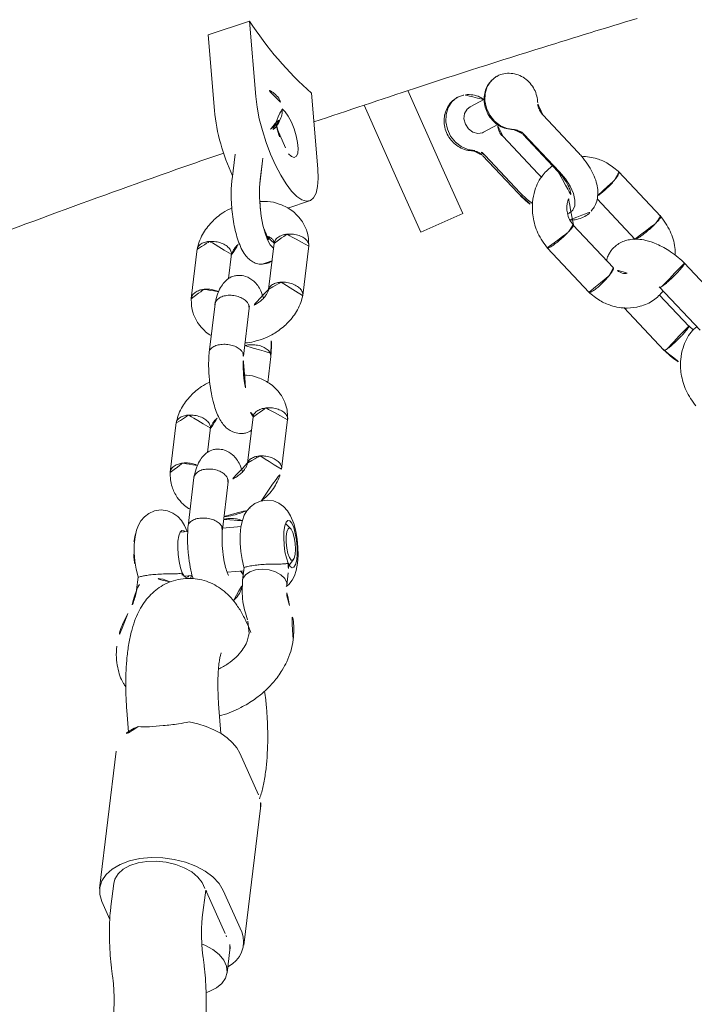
# Model space of a CAD drawing. Extents: x 5459245 to 5462690, y 5971016 to 5972523.
# Tile 152 of 198: x 5462452.616 to 5462452.734, y 5972214.107 to 5972214.278. Entities that reach past the tile are written whole.
import ezdxf

# ---------------------------------------------------------------- set-up
doc = ezdxf.new("R2010")
doc.units = 0
doc.layers.add('A_MAŁA ARCHITEKTURA', color=195, linetype='CONTINUOUS', lineweight=9)
doc.layers.add('ADT CCTV', color=102, linetype='CONTINUOUS')

# ---------------------------------------------------------------- blocks, each defined once
blk = doc.blocks.new('A$C43995eb0')
at = {"layer": 'A_MAŁA ARCHITEKTURA', "linetype": 'Continuous'}
for p, q in [((902.12, -467.33), (898.57, -477.26)), ((904.25, -479.2), (907.73, -469.44)), ((908.03, -471.45), (905.49, -478.57)), ((908.24, -470.5), (907.98, -471.52)), ((910.26, -483.03), (913.71, -473.38)), ((893.24, -484.49), (889.63, -494.59)), ((895.58, -495.76), (898.83, -486.66)), ((904.94, -487.8), (901.49, -497.48)), ((907.08, -499.65), (910.69, -489.55)), ((1038.94, -491.39), (1016.41, -499.65)), ((1044.55, -491.8), (1040.8, -493.18)), ((1037.06, -492.77), (1032.11, -498.92)), ((1033.65, -501.36), (1038.61, -495.21)), ((1045.19, -495.98), (1044.06, -496.74)), ((1014.53, -501.04), (1009.57, -507.19)), ((1037.97, -500), (1033.44, -501.66)), ((889.89, -502.33), (886.86, -510.81)), ((894.35, -503.72), (891.32, -512.2)), ((891.43, -512.38), (894.45, -503.9)), ((896.62, -506.03), (896.37, -506.85)), ((896.37, -506.85), (893.34, -515.32)), ((897.67, -516.6), (900.69, -508.13)), ((897.91, -516.89), (900.94, -508.42)), ((1053.04, -509.99), (1054.17, -509.22)), ((979.89, -513.2), (977.84, -513.96)), ((1008.02, -511.69), (1003.6, -514.39)), ((976.58, -514.41), (975.38, -514.19)), ((1043.44, -516.81), (1045.59, -514.14)), ((902.79, -522.4), (908.43, -515.4)), ((914.66, -520.42), (908.43, -515.4)), ((988.49, -516.42), (990.29, -515.22)), ((989.29, -515.9), (988.63, -516.73)), ((990.03, -515.05), (989.29, -515.9)), ((1039.71, -516.4), (1043.48, -515.02)), ((894.24, -518.58), (891.92, -516.97)), ((970.77, -517.11), (970.45, -518.29)), ((1019.03, -526.46), (1041.56, -518.19)), ((889.06, -521.08), (891.39, -522.69)), ((909.01, -527.42), (914.66, -520.42)), ((980.5, -521.22), (982.56, -520.46)), ((982.58, -523.47), (981.03, -521.02)), ((893.77, -533.58), (902.79, -522.4)), ((962.32, -523.19), (954.17, -526.18)), ((970.94, -524.98), (970.78, -525.08)), ((974.4, -524.93), (976.12, -527.65)), ((1011.93, -528.05), (1015.15, -526.09)), ((899.51, -539.21), (909.01, -527.42)), ((976.4, -527.55), (968.5, -530.45)), ((986.59, -529.79), (985.84, -528.61)), ((986.41, -528.62), (985.93, -528.76)), ((956.46, -531.73), (964.11, -528.92)), ((933.78, -533.66), (925.63, -536.65)), ((950.01, -532.18), (945.74, -533.75)), ((970.53, -536.1), (978.53, -533.16)), ((979.37, -532.77), (980.09, -533.91)), ((965.59, -536), (961.51, -537.5)), ((990.39, -536.82), (992.45, -536.07)), ((947.86, -538.03), (939.96, -540.93)), ((921.47, -542.88), (918.61, -540.07)), ((927.91, -542.2), (935.57, -539.39)), ((963.45, -543.17), (971.6, -540.18)), ((901.79, -548.28), (912.99, -541.34)), ((941.98, -546.57), (949.98, -543.64)), ((937.04, -546.48), (932.97, -547.97)), ((912.3, -547.99), (910.12, -550.69)), ((919.89, -549.11), (919.46, -549.28)), ((915.67, -550.71), (919.22, -549.41)), ((919.46, -549.28), (916.14, -550.5)), ((934.91, -553.65), (943.06, -550.66)), ((910.55, -551.76), (910.62, -551.79)), ((917.26, -555.3), (921.37, -553.79)), ((906.71, -556.64), (895.52, -563.58)), ((912.13, -561.96), (900.94, -568.9)), ((900.94, -568.9), (895.52, -563.58))]:
    blk.add_line(p, q, dxfattribs=at)
at = {"layer": 'A_MAŁA ARCHITEKTURA', "linetype": 'Continuous', "flags": 128}
for points in [[(1049.22, -493.44), (1048.85, -493.09), (1047.73, -492.26), (1046.59, -491.76), (1045.48, -491.62), (1044.46, -491.83), (1043.57, -492.4), (1042.86, -493.29), (1042.35, -494.45), (1042.08, -495.85), (1042.05, -497.41), (1042.09, -497.95)], [(900.2, -499.09), (900.01, -498.95), (899.24, -498.63), (898.39, -498.68), (897.49, -499.09), (896.59, -499.85), (895.74, -500.91), (894.98, -502.22), (894.35, -503.72)], [(1032.11, -498.92), (1031.37, -500.11), (1030.85, -501.57), (1030.57, -503.23), (1030.53, -505.06), (1030.74, -506.98), (1031.18, -508.93), (1031.86, -510.85), (1032.73, -512.66), (1033.78, -514.31), (1034.96, -515.74), (1036.24, -516.9), (1037.57, -517.76), (1038.9, -518.28), (1040.2, -518.44), (1041.42, -518.24), (1042.51, -517.69), (1043.44, -516.81)], [(1039.71, -516.4), (1038.93, -516.57), (1037.86, -516.48), (1036.74, -516.06), (1035.63, -515.31), (1034.59, -514.27), (1033.65, -513), (1032.85, -511.54), (1032.24, -509.96), (1031.84, -508.33), (1031.67, -506.73), (1031.74, -505.22), (1032.04, -503.88), (1032.56, -502.77), (1033.27, -501.93)], [(900.69, -508.13), (901.17, -506.52), (901.39, -505.37)], [(1009.57, -507.19), (1008.99, -508.08), (1008.53, -509.14), (1008.2, -510.34), (1008.02, -511.65), (1007.98, -513.06), (1008.1, -514.52), (1008.35, -516.02), (1008.75, -517.53)], [(980.12, -513.19), (979.58, -512.96), (978.69, -512.79), (977.79, -512.78), (976.82, -512.92), (975.62, -513.28), (974.39, -513.8), (973.1, -514.49), (971.9, -515.25), (970.78, -516.1), (969.76, -517.02), (968.82, -518.13), (968.3, -519), (967.96, -519.91), (967.81, -520.91), (967.9, -521.95), (968.26, -522.97), (968.95, -523.95), (969.77, -524.62), (970.63, -525.04), (971.52, -525.26), (972.41, -525.31), (973.35, -525.2), (974.48, -524.91), (975.74, -524.42), (977.05, -523.75), (978.27, -523), (979.41, -522.17), (980.45, -521.27), (980.51, -521.21), (980.51, -521.21)], [(982.58, -520.45), (982.28, -520.53), (981.51, -520.45), (980.71, -520.02), (979.96, -519.28), (979.34, -518.3), (978.9, -517.17), (978.69, -516.01), (978.73, -514.93), (979.01, -514.04), (979.51, -513.42), (979.89, -513.2)], [(891.41, -514.11), (891.8, -515.25), (891.88, -516.5), (891.63, -517.77), (891.08, -518.98), (890.27, -520.04), (889.24, -520.87), (888.08, -521.41), (886.87, -521.63), (885.7, -521.5), (884.64, -521.05), (884.49, -520.95)], [(976.33, -514.75), (976.7, -514.18), (976.75, -513.76), (976.5, -513.53), (975.95, -513.5), (975.16, -513.69), (974.2, -514.08), (973.15, -514.63), (972.11, -515.29), (971.17, -516), (970.41, -516.7), (969.9, -517.34), (969.69, -517.84), (969.79, -518.17), (970.19, -518.3), (970.87, -518.22), (971.76, -517.92), (972.77, -517.45), (973.83, -516.84), (974.83, -516.15), (975.69, -515.43), (976.33, -514.75)], [(973.24, -516.71), (972.35, -517.16), (971.58, -517.43), (971.03, -517.49), (970.77, -517.32), (970.83, -516.95), (971.22, -516.43), (971.87, -515.83), (972.7, -515.24), (973.59, -514.72), (974.43, -514.35), (975.11, -514.19), (975.52, -514.24), (975.62, -514.52), (975.39, -514.97), (974.87, -515.54), (974.11, -516.14), (973.24, -516.71)], [(890.03, -524.58), (890.12, -524.69), (890.98, -525.45), (892.04, -525.91), (893.22, -526.03), (894.43, -525.81), (895.58, -525.27), (896.61, -524.44), (897.42, -523.39), (897.98, -522.18), (898.22, -520.9), (898.14, -519.65), (897.75, -518.52)], [(891.39, -522.69), (891.98, -522.96), (892.85, -523), (893.72, -522.67), (894.44, -522.03), (894.92, -521.19), (895.08, -520.25), (894.89, -519.38), (894.39, -518.7), (894.24, -518.58)], [(986.22, -530.36), (986.59, -529.79), (986.64, -529.37), (986.39, -529.13), (986.14, -529.1)], [(979.65, -533.21), (979.58, -533.45), (979.68, -533.78), (980.08, -533.91), (980.76, -533.82), (981.65, -533.53), (982.66, -533.06), (983.72, -532.45), (984.72, -531.76), (985.58, -531.04), (986.22, -530.36)], [(979.44, -532.88), (978.71, -533.74), (978.19, -534.6), (977.85, -535.52), (977.7, -536.52), (977.79, -537.56), (978.15, -538.58), (978.84, -539.56), (979.66, -540.23), (980.52, -540.65), (981.41, -540.87), (982.3, -540.92), (983.24, -540.81), (984.37, -540.52), (985.63, -540.03), (986.94, -539.36), (988.16, -538.61), (989.3, -537.78), (990.34, -536.88), (990.4, -536.82), (990.4, -536.82)], [(992.45, -536.07), (992.17, -536.14), (991.4, -536.06)], [(912.99, -541.34), (914.44, -540.53), (915.76, -539.97), (916.89, -539.69), (917.81, -539.69), (918.49, -539.97), (918.91, -540.53), (919.05, -541.34), (918.91, -542.39), (918.5, -543.63), (917.82, -545.04), (916.9, -546.57), (915.77, -548.18), (914.46, -549.81), (913.01, -551.41), (911.46, -552.94), (909.86, -554.35), (908.26, -555.6), (906.71, -556.64)], [(919.22, -549.41), (920.55, -548.85), (921.97, -548.13), (923.41, -547.28), (924.79, -546.35), (926.05, -545.37), (927.12, -544.41), (927.95, -543.5), (928.5, -542.69), (928.73, -542.03), (928.74, -541.88)], [(906.55, -551.59), (906.74, -550.92), (907.18, -550.07), (907.84, -549.12), (908.67, -548.17), (909.59, -547.29), (910.53, -546.54), (911.41, -545.99), (912.17, -545.68), (912.74, -545.65), (913.08, -545.88), (913.16, -546.36), (912.96, -547.06)]]:
    blk.add_lwpolyline(points, dxfattribs=at)
at = {"layer": 'A_MAŁA ARCHITEKTURA', "linetype": 'Continuous'}
for centre, radius, start, end in [((1040.63, -495.94), 4.77, 52.2392, 138.3547), ((1041.98, -496.24), 3.29, 111.0605, 152.8875), ((1041.34, -497.4), 3.5, 130.8026, 141.3066), ((1017.91, -503.66), 4.28, 110.6084, 142.1902), ((1036.91, -503.97), 4.18, 141.3161, 150.6589), ((893.58, -513.06), 2.41, 159.0648, 205.9398), ((899.92, -517.46), 2.41, 159.0648, 205.9398), ((1017.53, -520.92), 5.74, 225.2378, 285.1885), ((993.77, -531.44), 5.2, 180.6476, 242.8232), ((980.03, -526.44), 14.74, 299.0136, 315.489), ((981.9, -531.09), 9.78, 281.7275, 302.6518), ((902.49, -541.82), 11.71, 306.9213, 333.4114), ((843.46, -533.3), 60.22, 329.815, 345.6004), ((908.44, -555.26), 4.08, 58.9985, 134.8187), ((892.75, -532.16), 35.55, 303.0438, 322.0947)]:
    blk.add_arc(centre, radius, start, end, dxfattribs=at)
for points, knots in [([(907.46, -470.22), (907.87, -470.39), (909.23, -470.95), (911.48, -470.84), (913.95, -470.16), (916.17, -468.92), (918.36, -466.89), (919.3, -465.06), (919.78, -464.1)], [0, 0, 0, 0, 0.09257, 0.301105, 0.440236, 0.604638, 0.793875, 1, 1, 1, 1]), ([(913.62, -473.66), (913.77, -473.12), (914.08, -472.07), (914.35, -470.74), (914.36, -470.01), (914.37, -469.81)], [0, 0, 0, 0, 0.427287, 0.838774, 1, 1, 1, 1]), ([(913.37, -473.15), (913.36, -473.15), (913.21, -473.05), (912.8, -472.85), (911.99, -472.51), (911.04, -472.16), (910.23, -471.91), (909.63, -471.74), (909.22, -471.64), (908.73, -471.53), (908.27, -471.47), (908, -471.47), (908.02, -471.52), (908.02, -471.53)], [0, 0, 0, 0, 0.0051977, 0.1353529, 0.2655083, 0.3956558, 0.5257745, 0.5901138, 0.6544424, 0.718771, 0.848829, 0.9789169, 1, 1, 1, 1]), ([(913.37, -473.15), (913.38, -473.15), (913.53, -473.24), (913.7, -473.37), (913.66, -473.42), (913.64, -473.43)], [0, 0, 0, 0, 0.026052, 0.678395, 1, 1, 1, 1]), ([(898.66, -476.99), (898.5, -477.52), (898.19, -478.58), (897.84, -480.62), (897.76, -482.83), (898.06, -484.84), (898.5, -486.16), (899.01, -487.12), (899.8, -488.19), (900.97, -489.09), (902.24, -489.5), (903.16, -489.58), (903.84, -489.56), (904.23, -489.44), (904.38, -489.39)], [0, 0, 0, 0, 0.089323, 0.175342, 0.325353, 0.445387, 0.533748, 0.594909, 0.657127, 0.783615, 0.870849, 0.915572, 0.966857, 1, 1, 1, 1]), ([(903.97, -478.81), (903.96, -478.81), (903.81, -478.72), (903.4, -478.51), (902.59, -478.17), (901.64, -477.82), (900.83, -477.57), (900.24, -477.4), (899.82, -477.3), (899.33, -477.19), (898.86, -477.12), (898.59, -477.13), (898.62, -477.19), (898.63, -477.21)], [0, 0, 0, 0, 0.005132, 0.133635, 0.262137, 0.390624, 0.519086, 0.582614, 0.646136, 0.709659, 0.838087, 0.96653, 1, 1, 1, 1]), ([(903.97, -478.81), (903.97, -478.81), (904.13, -478.9), (904.31, -479.03), (904.26, -479.09), (904.24, -479.11)], [0, 0, 0, 0, 0.024521, 0.638557, 1, 1, 1, 1]), ([(910.63, -489.75), (910.82, -488.93), (911.17, -487.41), (911.02, -484.9), (910.28, -482.57), (908.79, -480.46), (906.93, -478.92), (905.34, -478.46), (904.59, -478.24)], [0, 0, 0, 0, 0.163994, 0.304718, 0.502116, 0.657398, 0.837471, 1, 1, 1, 1]), ([(898.1, -479.24), (897.71, -479.44), (896.45, -480.08), (894.59, -481.91), (893.65, -483.74), (893.16, -484.69)], [0, 0, 0, 0, 0.181318, 0.573175, 1, 1, 1, 1]), ([(893.25, -484.57), (893.25, -484.55), (893.23, -484.48), (893.52, -484.48), (894.04, -484.57), (894.51, -484.7), (894.73, -484.77), (894.74, -484.77)], [0, 0, 0, 0, 0.0979154, 0.4205459, 0.743296, 0.9871095, 1, 1, 1, 1]), ([(898.79, -486.74), (898.78, -486.7), (898.77, -486.62), (898.56, -486.46), (898.33, -486.3), (897.94, -486.08), (897.3, -485.75), (896.39, -485.36), (895.51, -485.02), (894.97, -484.84), (894.75, -484.77), (894.74, -484.77)], [0, 0, 0, 0, 0.144591, 0.224723, 0.304842, 0.384961, 0.546943, 0.708962, 0.87106, 0.993527, 1, 1, 1, 1]), ([(904.71, -485.25), (904.78, -485.34), (905.03, -485.68), (905.16, -486.63), (904.99, -487.48), (904.9, -487.96)], [0, 0, 0, 0, 0.147461, 0.519411, 1, 1, 1, 1]), ([(904.98, -487.82), (904.98, -487.8), (904.96, -487.71), (905.26, -487.66), (905.81, -487.7), (906.29, -487.79), (906.52, -487.84), (906.53, -487.84)], [0, 0, 0, 0, 0.106956, 0.42632, 0.745839, 0.98724, 1, 1, 1, 1]), ([(910.65, -489.63), (910.64, -489.57), (910.64, -489.49), (910.43, -489.31), (910.2, -489.16), (909.8, -488.94), (909.16, -488.65), (908.23, -488.3), (907.33, -488.03), (906.77, -487.89), (906.54, -487.84), (906.53, -487.84)], [0, 0, 0, 0, 0.1472635, 0.2271481, 0.3070261, 0.3869041, 0.5484001, 0.7099148, 0.8714893, 0.9935468, 1, 1, 1, 1]), ([(1054.75, -490.95), (1054.41, -491.08), (1053.38, -491.47), (1051.65, -492.24), (1049.6, -493.28), (1047.62, -494.41), (1046.16, -495.32), (1045.38, -495.85), (1045.19, -495.98)], [0, 0, 0, 0, 0.111434, 0.331564, 0.542358, 0.747722, 0.939953, 1, 1, 1, 1]), ([(889.7, -494.39), (889.51, -495.21), (889.16, -496.72), (889.27, -499.21), (889.86, -500.69), (890.2, -501.53)], [0, 0, 0, 0, 0.333915, 0.620449, 1, 1, 1, 1]), ([(889.66, -494.51), (889.71, -494.46), (889.8, -494.37), (890.33, -494.38), (890.87, -494.46), (891.19, -494.53), (891.24, -494.54), (891.25, -494.54)], [0, 0, 0, 0, 0.315808, 0.63173, 0.947651, 0.987381, 1, 1, 1, 1]), ([(897.93, -495.73), (897.66, -495.66), (897.01, -495.5), (895.95, -495.6), (894.84, -495.95), (893.78, -496.56), (892.76, -497.44), (891.79, -498.59), (890.91, -499.97), (890.29, -501.26), (889.98, -502.07), (889.89, -502.33)], [0, 0, 0, 0, 0.0802603, 0.1878443, 0.2958086, 0.4096648, 0.5331633, 0.6656799, 0.8013868, 0.9357559, 1, 1, 1, 1]), ([(895.03, -495.94), (894.97, -495.9), (894.75, -495.76), (894.19, -495.48), (893.3, -495.13), (892.33, -494.81), (891.65, -494.63), (891.31, -494.55), (891.26, -494.54), (891.25, -494.54)], [0, 0, 0, 0, 0.0831387, 0.3031608, 0.5232017, 0.7433047, 0.9634812, 0.9912073, 1, 1, 1, 1]), ([(900.97, -498.31), (900.93, -498.21), (900.72, -497.73), (900.16, -497.03), (899.29, -496.27), (898.52, -495.83), (898.04, -495.75), (897.93, -495.73)], [0, 0, 0, 0, 0.076024, 0.373197, 0.651037, 0.919579, 1, 1, 1, 1]), ([(901.48, -497.37), (901.32, -497.71), (900.98, -498.44), (900.17, -499.24), (899.35, -499.77), (898.57, -500.07), (898.06, -500.19), (897.82, -500.17), (897.82, -500.17)], [0, 0, 0, 0, 0.216171, 0.456698, 0.650705, 0.799234, 0.999994, 1, 1, 1, 1]), ([(901.56, -497.41), (901.55, -497.39), (901.53, -497.31), (901.82, -497.31), (902.35, -497.41), (902.81, -497.54), (903.03, -497.6), (903.05, -497.61)], [0, 0, 0, 0, 0.113492, 0.430519, 0.747699, 0.987333, 1, 1, 1, 1]), ([(907.1, -499.58), (907.09, -499.54), (907.08, -499.46), (906.87, -499.29), (906.64, -499.14), (906.25, -498.91), (905.61, -498.59), (904.7, -498.19), (903.82, -497.86), (903.28, -497.68), (903.06, -497.61), (903.05, -497.61)], [0, 0, 0, 0, 0.1513218, 0.2308263, 0.3103241, 0.3898219, 0.5505493, 0.7112953, 0.8721009, 0.9935775, 1, 1, 1, 1]), ([(1044.06, -496.74), (1043.83, -496.9), (1043.16, -497.34), (1042.01, -498.05), (1040.66, -498.8), (1039.39, -499.42), (1038.51, -499.8), (1038.08, -499.96), (1037.97, -500)], [0, 0, 0, 0, 0.1094928, 0.3191265, 0.5282143, 0.7335446, 0.9320248, 1, 1, 1, 1]), ([(893.97, -505.26), (894.67, -505.56), (896.29, -506.27), (898.85, -506.21), (901.33, -505.51), (903.55, -504.27), (905.74, -502.25), (906.68, -500.41), (907.16, -499.45)], [0, 0, 0, 0, 0.146773, 0.342852, 0.473672, 0.628254, 0.806188, 1, 1, 1, 1]), ([(894.45, -503.9), (894.53, -503.69), (894.77, -503.07), (895.22, -502.14), (895.8, -501.24), (896.36, -500.6), (896.79, -500.25), (897.01, -500.17), (896.98, -500.17), (896.97, -500.17)], [0, 0, 0, 0, 0.093936, 0.274473, 0.451438, 0.622543, 0.78719, 0.9486, 1, 1, 1, 1]), ([(1015.07, -500.55), (1014.94, -500.56), (1014.09, -500.66), (1012.49, -501.06), (1010.25, -501.75), (1007.97, -502.67), (1005.73, -503.7), (1003.52, -504.84), (1001.36, -506.08), (999.52, -507.23), (998.43, -507.98), (998.02, -508.27)], [0, 0, 0, 0, 0.0257851, 0.1590031, 0.3018789, 0.4358065, 0.5628034, 0.6858958, 0.8069034, 0.9269889, 1, 1, 1, 1]), ([(906.05, -545.64), (901.66, -541.34), (891.69, -531.61), (877.84, -517.65), (868.43, -507.93), (864.46, -503.82)], [0, 0, 0, 0, 0.3129659, 0.7098506, 1, 1, 1, 1]), ([(900.94, -508.42), (901.04, -508.12), (901.32, -507.28), (901.61, -506.18), (901.71, -505.39), (901.74, -505.17)], [0, 0, 0, 0, 0.278666, 0.799854, 1, 1, 1, 1]), ([(1054.17, -509.22), (1054.4, -509.07), (1055.07, -508.62), (1056.22, -507.92), (1057.58, -507.17), (1058.84, -506.55), (1059.73, -506.17), (1060.15, -506.01), (1060.26, -505.97)], [0, 0, 0, 0, 0.109493, 0.319127, 0.528214, 0.733545, 0.932025, 1, 1, 1, 1]), ([(987.73, -507.92), (986.76, -508.34), (984.9, -509.15), (983.49, -510.52), (982.82, -511.17)], [0, 0, 0, 0, 0.521414, 1, 1, 1, 1]), ([(1005.4, -513.29), (1005.31, -513.19), (1004.45, -512.19), (1002.68, -510.74), (1000.29, -509.24), (998.42, -508.39), (997, -507.89), (995.82, -507.58), (994.62, -507.34), (993.22, -507.17), (991.59, -507.14), (989.68, -507.33), (988.41, -507.72), (987.73, -507.92)], [0, 0, 0, 0, 0.0206223, 0.1961959, 0.3316179, 0.4378571, 0.5021351, 0.5609401, 0.6237623, 0.6919933, 0.7786882, 0.8822282, 1, 1, 1, 1]), ([(886.86, -510.81), (886.82, -510.92), (886.67, -511.29), (886.27, -511.88), (885.77, -512.33), (885.47, -512.5), (885.39, -512.55)], [0, 0, 0, 0, 0.156428, 0.512287, 0.868383, 1, 1, 1, 1]), ([(982.8, -511.19), (982.39, -511.6), (981.56, -512.43), (980.42, -512.96), (979.85, -513.22)], [0, 0, 0, 0, 0.500045, 1, 1, 1, 1]), ([(1043.48, -515.02), (1043.83, -514.89), (1044.86, -514.5), (1046.58, -513.73), (1048.64, -512.68), (1050.61, -511.56), (1052.07, -510.64), (1052.85, -510.11), (1053.04, -509.99)], [0, 0, 0, 0, 0.1114344, 0.3315637, 0.5423576, 0.7477217, 0.9399531, 1, 1, 1, 1]), ([(885.39, -512.55), (885.14, -512.7), (884.54, -513.06), (883.74, -513.87), (883.05, -514.95), (882.64, -516.18), (882.55, -517.47), (882.78, -518.73), (883.34, -519.84), (883.95, -520.59), (884.4, -520.86), (884.51, -520.92)], [0, 0, 0, 0, 0.085299, 0.208267, 0.333023, 0.459612, 0.587295, 0.714848, 0.840631, 0.963427, 1, 1, 1, 1]), ([(891.46, -514.19), (891.43, -514.13), (891.32, -513.91), (891.23, -513.39), (891.29, -512.8), (891.4, -512.45), (891.43, -512.38)], [0, 0, 0, 0, 0.15808, 0.516942, 0.895743, 1, 1, 1, 1]), ([(885.58, -521.43), (885.75, -521.49), (886.29, -521.68), (887.27, -521.68), (888.43, -521.44), (889.52, -520.91), (890.49, -520.12), (891.27, -519.11), (891.8, -517.93), (892.03, -516.66), (891.95, -515.36), (891.62, -514.58), (891.46, -514.19)], [0, 0, 0, 0, 0.046933, 0.147503, 0.248662, 0.351404, 0.456164, 0.562899, 0.67135, 0.78102, 0.891074, 1, 1, 1, 1]), ([(976.33, -514.75), (976.34, -514.75), (976.5, -514.64), (976.99, -514.32), (977.51, -514.12), (977.85, -513.99)], [0, 0, 0, 0, 0.007115, 0.353377, 1, 1, 1, 1]), ([(980.48, -521.18), (980.49, -521.19), (980.56, -521.25), (980.3, -521.02), (979.81, -520.44), (979.26, -519.68), (978.76, -518.91), (978.28, -518.1), (977.73, -517.08), (977.23, -516.13), (976.8, -515.31), (976.53, -514.91), (976.37, -514.78), (976.33, -514.75), (976.33, -514.75)], [0, 0, 0, 0, 0.026832, 0.152664, 0.279227, 0.388308, 0.427038, 0.523575, 0.61995, 0.720429, 0.833085, 0.964094, 0.998962, 1, 1, 1, 1]), ([(990.29, -515.21), (990.88, -515.06), (991.82, -514.81), (993.5, -514.95), (995.03, -515.33), (996.68, -516.04), (997.72, -516.78), (998.25, -517.15)], [0, 0, 0, 0, 0.268498, 0.430006, 0.608793, 0.80229, 1, 1, 1, 1]), ([(1003.6, -514.39), (1003.32, -514.56), (1002.51, -515.04), (1001.18, -515.78), (999.67, -516.54), (998.29, -517.15), (997.15, -517.58), (996.3, -517.85), (995.75, -517.99), (995.47, -518.03), (995.5, -518.03), (995.5, -518.02)], [0, 0, 0, 0, 0.075983, 0.220801, 0.364001, 0.503971, 0.63905, 0.753444, 0.858865, 0.955728, 1, 1, 1, 1]), ([(893.34, -515.32), (893.3, -515.44), (893.16, -515.8), (892.76, -516.38), (892.27, -516.83), (891.97, -517), (891.89, -517.04)], [0, 0, 0, 0, 0.15693, 0.513016, 0.870677, 1, 1, 1, 1]), ([(982.59, -520.45), (983.72, -519.93), (985.89, -518.94), (987.54, -517.33), (988.33, -516.56)], [0, 0, 0, 0, 0.522319, 1, 1, 1, 1]), ([(897.94, -518.73), (897.91, -518.67), (897.81, -518.44), (897.71, -517.93), (897.77, -517.32), (897.89, -516.97), (897.91, -516.89)], [0, 0, 0, 0, 0.157474, 0.514749, 0.892029, 1, 1, 1, 1]), ([(988.63, -516.73), (988.4, -517.03), (987.76, -517.88), (986.93, -519.24), (986.2, -520.84), (985.73, -522.39), (985.5, -523.97), (985.52, -525.56), (985.81, -527.14), (986.39, -528.7), (987.25, -530.15), (988.37, -531.4), (989.64, -532.39), (990.99, -533.13), (992.41, -533.64), (993.88, -533.94), (995.41, -534.05), (997.08, -533.98), (998.98, -533.69), (1001.1, -533.14), (1003.37, -532.36), (1005.65, -531.41), (1007.87, -530.34), (1009.97, -529.22), (1011.31, -528.42), (1011.93, -528.05)], [0, 0, 0, 0, 0.030216, 0.084041, 0.128393, 0.168693, 0.206889, 0.244013, 0.280616, 0.317001, 0.356575, 0.394333, 0.430696, 0.466359, 0.50207, 0.538774, 0.577838, 0.621348, 0.672229, 0.731926, 0.792181, 0.848567, 0.902445, 0.954935, 1, 1, 1, 1]), ([(1013.48, -525), (1013.22, -524.44), (1012.7, -523.33), (1011.37, -521.23), (1010.05, -519.18), (1009.13, -518.02), (1008.75, -517.53)], [0, 0, 0, 0, 0.2660064, 0.5317193, 0.8022273, 1, 1, 1, 1]), ([(890.85, -525.32), (891.08, -525.48), (891.62, -525.86), (892.65, -526.13), (893.82, -526.17), (894.98, -525.91), (896.07, -525.38), (897.02, -524.58), (897.79, -523.57), (898.3, -522.38), (898.51, -521.11), (898.42, -519.85), (898.1, -519.1), (897.94, -518.73)], [0, 0, 0, 0, 0.063934, 0.154435, 0.244265, 0.334652, 0.426482, 0.520132, 0.61556, 0.712531, 0.810579, 0.908926, 1, 1, 1, 1]), ([(986.51, -520.24), (986.11, -520.11), (985.32, -519.83), (983.91, -519.92), (982.96, -520.18), (982.54, -520.29)], [0, 0, 0, 0, 0.36398, 0.721303, 1, 1, 1, 1]), ([(889.15, -521.14), (889.11, -521.41), (889.02, -522.12), (889.28, -523.22), (889.64, -524.12), (889.99, -524.49), (890.06, -524.57)], [0, 0, 0, 0, 0.225917, 0.574338, 0.918034, 1, 1, 1, 1]), ([(981.34, -521.51), (981.35, -521.42), (981.41, -521.12), (981.57, -520.89), (981.69, -520.75), (981.69, -520.75)], [0, 0, 0, 0, 0.286748, 0.964191, 1, 1, 1, 1]), ([(962.37, -523.22), (962.26, -523.24), (962.05, -523.28), (961.81, -523.51), (961.62, -523.78), (961.41, -524.23), (961.28, -524.94), (961.34, -525.91), (961.59, -526.81), (961.85, -527.36), (961.98, -527.58), (961.99, -527.59)], [0, 0, 0, 0, 0.0965056, 0.1811453, 0.2657779, 0.3504105, 0.5215192, 0.6926479, 0.8638399, 0.9931627, 1, 1, 1, 1]), ([(968.87, -523.84), (968.46, -523.65), (967.19, -523.07), (965.34, -522.83), (963.55, -522.89), (962.67, -523.1), (962.24, -523.21)], [0, 0, 0, 0, 0.189159, 0.578389, 0.791691, 1, 1, 1, 1]), ([(982.99, -523.02), (982.99, -523.02), (982.98, -523), (982.78, -523.28), (982.34, -523.74), (981.48, -524.52), (980.12, -525.55), (978.63, -526.47), (977.29, -527.18), (976.61, -527.46), (976.26, -527.61)], [0, 0, 0, 0, 0.034906, 0.113119, 0.222412, 0.364676, 0.540979, 0.751703, 0.870564, 1, 1, 1, 1]), ([(974.2, -528.36), (974.14, -528.23), (973.85, -527.65), (972.97, -526.69), (972.07, -525.72), (971.4, -525.29), (971.25, -525.19)], [0, 0, 0, 0, 0.10052, 0.458004, 0.880154, 1, 1, 1, 1]), ([(974.68, -528.19), (974.51, -528), (974.25, -527.7), (973.87, -527.02), (973.58, -526.24), (973.41, -525.53), (973.43, -525.21), (973.44, -525.18)], [0, 0, 0, 0, 0.242113, 0.386568, 0.678626, 0.970708, 1, 1, 1, 1]), ([(954.23, -526.15), (953.82, -526.36), (953.02, -526.77), (951.83, -527.78), (950.84, -529.07), (950.23, -530.59), (949.91, -532.19), (949.97, -534.01), (950.27, -535.58), (950.7, -536.35), (950.77, -536.48)], [0, 0, 0, 0, 0.111543, 0.216514, 0.393232, 0.526735, 0.624098, 0.797843, 0.964037, 1, 1, 1, 1]), ([(954.23, -526.16), (954.22, -526.16), (954.01, -526.18), (953.77, -526.44), (953.46, -526.91), (953.28, -527.55), (953.29, -528.47), (953.54, -529.45), (953.86, -530.1), (954.06, -530.43), (954.09, -530.47), (954.1, -530.48)], [0, 0, 0, 0, 0.003645, 0.17966, 0.266707, 0.4427, 0.6187, 0.794763, 0.970826, 0.992968, 1, 1, 1, 1]), ([(964.03, -528.89), (963.91, -528.92), (963.61, -529), (963.03, -528.76), (962.46, -528.27), (962.13, -527.82), (961.99, -527.6), (961.99, -527.59)], [0, 0, 0, 0, 0.175264, 0.470201, 0.76528, 0.988216, 1, 1, 1, 1]), ([(978.56, -533.14), (978.54, -533.15), (978.37, -533.28), (977.92, -533.23), (977.28, -532.97), (976.74, -532.47), (976.37, -531.97), (976.12, -531.56), (975.83, -530.95), (975.58, -530.14), (975.5, -529.19), (975.62, -528.44), (975.81, -528.06), (975.91, -527.93), (975.92, -527.92)], [0, 0, 0, 0, 0.010339, 0.12991, 0.249466, 0.369, 0.428112, 0.48722, 0.546327, 0.665829, 0.785345, 0.904906, 0.995225, 1, 1, 1, 1]), ([(976.39, -527.59), (976.35, -527.59), (976.17, -527.62), (976.03, -527.78), (975.92, -527.91), (975.92, -527.92)], [0, 0, 0, 0, 0.196932, 0.959682, 1, 1, 1, 1]), ([(978.44, -533.2), (979.2, -532.87), (980.65, -532.23), (982.87, -530.91), (984.66, -529.61), (985.82, -528.72), (986.22, -528.27), (986.26, -528.22)], [0, 0, 0, 0, 0.28612, 0.544432, 0.774161, 0.976029, 1, 1, 1, 1]), ([(965.82, -529.03), (965.5, -529.36), (964.65, -530.23), (963.93, -531.73), (963.76, -533.31), (964.16, -534.56), (964.81, -535.48), (965.75, -536.2), (967.23, -536.58), (969.04, -536.51), (970.15, -536.19), (970.73, -536.03)], [0, 0, 0, 0, 0.09608, 0.256933, 0.383889, 0.467883, 0.52012, 0.620849, 0.785759, 0.889314, 1, 1, 1, 1]), ([(964.04, -528.94), (964.12, -528.92), (964.35, -528.86), (964.78, -528.84), (965.41, -528.9), (966.14, -529.09), (966.92, -529.45), (967.53, -529.82), (967.84, -530.08), (967.93, -530.17)], [0, 0, 0, 0, 0.073671, 0.221984, 0.364267, 0.565062, 0.749591, 0.92036, 1, 1, 1, 1]), ([(986.22, -530.36), (986.23, -530.36), (986.52, -530.16), (986.85, -530.03), (987.17, -529.89)], [0, 0, 0, 0, 0.011485, 1, 1, 1, 1]), ([(1002.76, -534.69), (1003.36, -534.43), (1004.52, -533.94), (1006.32, -532.65), (1007.63, -531.38), (1008.2, -530.3), (1008.31, -530.09)], [0, 0, 0, 0, 0.258904, 0.499027, 0.90181, 1, 1, 1, 1]), ([(949.9, -543.67), (950.66, -543.34), (952.11, -542.71), (954.32, -541.38), (956.15, -540.09), (957.92, -538.59), (959.38, -537.03), (960.35, -535.19), (960.51, -533.6), (960.11, -532.36), (959.47, -531.43), (958.99, -531.12), (958.68, -530.91)], [0, 0, 0, 0, 0.129521, 0.246454, 0.350448, 0.44183, 0.589708, 0.715768, 0.815263, 0.881088, 0.922026, 1, 1, 1, 1]), ([(956.44, -531.69), (956.35, -531.73), (956.08, -531.86), (955.5, -531.74), (954.81, -531.33), (954.36, -530.84), (954.14, -530.54), (954.11, -530.49), (954.1, -530.48)], [0, 0, 0, 0, 0.128957, 0.404006, 0.679133, 0.954352, 0.989009, 1, 1, 1, 1]), ([(956, -532.49), (956.02, -532.38), (956.05, -532.21), (956.16, -532.03), (956.28, -531.87), (956.4, -531.77), (956.5, -531.72), (956.53, -531.7)], [0, 0, 0, 0, 0.295952, 0.467302, 0.658543, 0.876762, 1, 1, 1, 1]), ([(970.58, -536.08), (970.58, -536.08), (970.4, -536.2), (969.93, -536.16), (969.24, -535.92), (968.69, -535.43), (968.31, -534.93), (968.07, -534.51), (967.79, -533.91), (967.56, -533.08), (967.51, -532.12), (967.69, -531.35), (967.91, -530.96), (968.02, -530.82), (968.03, -530.81)], [0, 0, 0, 0, 0.001842, 0.122439, 0.243022, 0.363582, 0.423202, 0.482817, 0.542432, 0.66296, 0.783502, 0.904089, 0.995184, 1, 1, 1, 1]), ([(968.58, -530.46), (968.53, -530.46), (968.32, -530.5), (968.15, -530.67), (968.04, -530.81), (968.03, -530.81)], [0, 0, 0, 0, 0.224078, 0.961045, 1, 1, 1, 1]), ([(968.64, -530.41), (968.56, -530.44), (968.34, -530.52), (968.23, -530.56), (968.25, -530.6), (968.26, -530.6)], [0, 0, 0, 0, 0.322102, 0.869938, 1, 1, 1, 1]), ([(990.37, -536.79), (990.38, -536.8), (990.43, -536.84), (990.25, -536.68), (989.98, -536.38), (989.68, -536.02), (989.13, -535.26), (988.5, -534.28), (987.83, -533.1), (987.22, -531.92), (986.67, -530.88), (986.39, -530.48), (986.22, -530.36), (986.22, -530.36)], [0, 0, 0, 0, 0.0361, 0.1666, 0.178802, 0.276006, 0.369574, 0.466426, 0.575556, 0.702177, 0.828066, 0.998962, 1, 1, 1, 1]), ([(933.83, -533.69), (933.72, -533.71), (933.51, -533.76), (933.27, -533.98), (933.07, -534.25), (932.87, -534.71), (932.74, -535.41), (932.8, -536.38), (933.05, -537.29), (933.31, -537.83), (933.44, -538.05), (933.45, -538.06)], [0, 0, 0, 0, 0.0965056, 0.1811453, 0.2657779, 0.3504105, 0.5215192, 0.6926479, 0.8638399, 0.9931627, 1, 1, 1, 1]), ([(945.66, -538.83), (945.59, -538.71), (945.3, -538.13), (944.44, -537.15), (943.11, -535.85), (941.28, -534.63), (938.99, -533.65), (936.8, -533.29), (935, -533.36), (934.13, -533.58), (933.7, -533.68)], [0, 0, 0, 0, 0.030601, 0.139429, 0.267942, 0.418129, 0.590937, 0.7873, 0.89491, 1, 1, 1, 1]), ([(945.83, -533.72), (945.06, -534.04), (943.94, -534.51), (942.77, -535.23), (942.4, -535.46)], [0, 0, 0, 0, 0.682072, 1, 1, 1, 1]), ([(946.13, -538.66), (945.97, -538.47), (945.7, -538.17), (945.33, -537.49), (945.02, -536.7), (944.85, -535.73), (944.9, -534.85), (945.09, -534.36), (945.24, -534.15), (945.26, -534.12), (945.26, -534.12)], [0, 0, 0, 0, 0.1509797, 0.241061, 0.423186, 0.6053265, 0.7875185, 0.9697713, 0.9927218, 1, 1, 1, 1]), ([(945.72, -533.79), (945.58, -533.85), (945.42, -533.93), (945.29, -534.08), (945.27, -534.11), (945.26, -534.12)], [0, 0, 0, 0, 0.826429, 0.958161, 1, 1, 1, 1]), ([(952.58, -535.24), (952.27, -535.47), (951.45, -536.11), (950.08, -536.95), (948.74, -537.65), (948.07, -537.94), (947.71, -538.09)], [0, 0, 0, 0, 0.2140488, 0.5748569, 0.7783755, 1, 1, 1, 1]), ([(971.54, -540.21), (971.95, -540), (972.75, -539.59), (973.94, -538.58), (974.94, -537.29), (975.51, -535.77), (975.78, -534.77), (975.77, -534.27), (975.76, -534.18)], [0, 0, 0, 0, 0.172301, 0.33445, 0.607427, 0.813647, 0.964042, 1, 1, 1, 1]), ([(996.83, -535.55), (997.87, -535.56), (999.95, -535.56), (1001.82, -534.98), (1002.76, -534.69)], [0, 0, 0, 0, 0.497507, 1, 1, 1, 1]), ([(925.69, -536.63), (925.28, -536.84), (924.48, -537.24), (923.28, -538.25), (922.3, -539.55), (921.69, -541.06), (921.37, -542.67), (921.41, -544.48), (921.83, -546.34), (922.43, -547.37), (922.66, -547.78)], [0, 0, 0, 0, 0.104062, 0.201992, 0.366857, 0.491405, 0.582237, 0.744328, 0.899375, 1, 1, 1, 1]), ([(925.69, -536.63), (925.68, -536.64), (925.47, -536.65), (925.23, -536.91), (924.92, -537.38), (924.74, -538.03), (924.75, -538.95), (925, -539.93), (925.32, -540.58), (925.52, -540.9), (925.55, -540.95), (925.56, -540.96)], [0, 0, 0, 0, 0.003645, 0.17966, 0.266707, 0.4427, 0.6187, 0.794763, 0.970826, 0.992968, 1, 1, 1, 1]), ([(961.73, -537.42), (961.65, -537.44), (961.42, -537.5), (960.99, -537.52), (960.36, -537.46), (959.76, -537.32), (959.34, -537.12), (959.2, -537.05)], [0, 0, 0, 0, 0.111054, 0.335242, 0.550315, 0.853834, 1, 1, 1, 1]), ([(968.4, -536.48), (968.41, -536.76), (968.45, -537.34), (968.75, -538.2), (969.04, -538.73), (969.19, -538.95), (969.19, -538.96)], [0, 0, 0, 0, 0.331357, 0.703767, 0.985128, 1, 1, 1, 1]), ([(992.41, -536.08), (993.09, -535.89), (994.46, -535.52), (996.04, -535.54), (996.83, -535.55)], [0, 0, 0, 0, 0.497319, 1, 1, 1, 1]), ([(935.49, -539.37), (935.37, -539.4), (935.06, -539.48), (934.49, -539.24), (933.91, -538.75), (933.58, -538.29), (933.45, -538.07), (933.45, -538.06)], [0, 0, 0, 0, 0.175264, 0.470201, 0.76528, 0.988216, 1, 1, 1, 1]), ([(950.02, -543.61), (950, -543.62), (949.83, -543.75), (949.38, -543.71), (948.73, -543.44), (948.2, -542.95), (947.83, -542.45), (947.58, -542.03), (947.29, -541.43), (947.04, -540.61), (946.95, -539.66), (947.08, -538.91), (947.27, -538.54), (947.37, -538.4), (947.37, -538.39)], [0, 0, 0, 0, 0.010339, 0.12991, 0.249466, 0.369, 0.428112, 0.48722, 0.546327, 0.665829, 0.785345, 0.904906, 0.995225, 1, 1, 1, 1]), ([(947.85, -538.06), (947.81, -538.07), (947.62, -538.09), (947.48, -538.25), (947.38, -538.39), (947.37, -538.39)], [0, 0, 0, 0, 0.196932, 0.959682, 1, 1, 1, 1]), ([(961.6, -537.51), (961.52, -537.53), (961.35, -537.56), (961.13, -537.77), (960.94, -538.04), (960.73, -538.49), (960.6, -539.2), (960.66, -540.17), (960.91, -541.08), (961.17, -541.62), (961.3, -541.84), (961.31, -541.85)], [0, 0, 0, 0, 0.071465, 0.158448, 0.245415, 0.332383, 0.508213, 0.684082, 0.860037, 0.992973, 1, 1, 1, 1]), ([(937.27, -539.51), (936.96, -539.83), (936.11, -540.7), (935.39, -542.2), (935.21, -543.79), (935.62, -545.03), (936.26, -545.96), (937.2, -546.68), (938.69, -547.06), (940.5, -546.98), (941.61, -546.67), (942.18, -546.51)], [0, 0, 0, 0, 0.09608, 0.256933, 0.383889, 0.467883, 0.52012, 0.620849, 0.785759, 0.889314, 1, 1, 1, 1]), ([(935.5, -539.42), (935.58, -539.4), (935.81, -539.33), (936.24, -539.32), (936.87, -539.37), (937.59, -539.57), (938.38, -539.92), (938.98, -540.29), (939.29, -540.56), (939.39, -540.64)], [0, 0, 0, 0, 0.073671, 0.221984, 0.364267, 0.565062, 0.749591, 0.92036, 1, 1, 1, 1]), ([(971.64, -540.17), (971.44, -540.22), (971.04, -540.34), (970.34, -540.1), (969.71, -539.62), (969.35, -539.18), (969.2, -538.97), (969.19, -538.96)], [0, 0, 0, 0, 0.263277, 0.526766, 0.790352, 0.989472, 1, 1, 1, 1]), ([(921.37, -553.79), (921.61, -553.7), (922.31, -553.43), (923.53, -552.87), (925, -552.07), (926.44, -551.18), (927.81, -550.23), (929.08, -549.23), (930.21, -548.2), (931.18, -547.14), (931.9, -546.14), (932.34, -545.18), (932.56, -544.26), (932.51, -543.35), (932.33, -542.64), (932.08, -542.33), (932.03, -542.27)], [0, 0, 0, 0, 0.044924, 0.132319, 0.217563, 0.301756, 0.385826, 0.470368, 0.556289, 0.645221, 0.740803, 0.812766, 0.87269, 0.92941, 0.985144, 1, 1, 1, 1]), ([(927.9, -542.16), (927.81, -542.2), (927.54, -542.34), (926.96, -542.21), (926.27, -541.81), (925.81, -541.32), (925.6, -541.01), (925.57, -540.97), (925.56, -540.96)], [0, 0, 0, 0, 0.128957, 0.404006, 0.679133, 0.954352, 0.989009, 1, 1, 1, 1]), ([(927.48, -543.93), (927.47, -543.92), (927.34, -543.6), (927.41, -543.08), (927.47, -542.74), (927.61, -542.5), (927.74, -542.35), (927.85, -542.25), (927.96, -542.2), (927.99, -542.18)], [0, 0, 0, 0, 0.012177, 0.274366, 0.571418, 0.675726, 0.792141, 0.92498, 1, 1, 1, 1]), ([(932.03, -542.27), (931.88, -542.06), (931.57, -541.59), (931.1, -541.24), (930.83, -541.14), (930.82, -541.14)], [0, 0, 0, 0, 0.447151, 0.986434, 1, 1, 1, 1]), ([(942.04, -546.55), (942.04, -546.55), (941.86, -546.68), (941.38, -546.64), (940.7, -546.39), (940.15, -545.9), (939.77, -545.4), (939.52, -544.99), (939.25, -544.38), (939.02, -543.56), (938.97, -542.59), (939.14, -541.82), (939.36, -541.44), (939.48, -541.3), (939.49, -541.29)], [0, 0, 0, 0, 0.001842, 0.122439, 0.243022, 0.363582, 0.423202, 0.482817, 0.542432, 0.66296, 0.783502, 0.904089, 0.995184, 1, 1, 1, 1]), ([(940.04, -540.93), (939.99, -540.94), (939.78, -540.97), (939.61, -541.14), (939.49, -541.28), (939.49, -541.29)], [0, 0, 0, 0, 0.224078, 0.961045, 1, 1, 1, 1]), ([(940.1, -540.88), (940.02, -540.91), (939.8, -540.99), (939.69, -541.03), (939.71, -541.07), (939.71, -541.08)], [0, 0, 0, 0, 0.322102, 0.869938, 1, 1, 1, 1]), ([(954.55, -541.19), (954.98, -541.5), (956.1, -542.31), (958.25, -543.18), (960.43, -543.55), (962.23, -543.47), (963.1, -543.26), (963.53, -543.15)], [0, 0, 0, 0, 0.160557, 0.40986, 0.693146, 0.84839, 1, 1, 1, 1]), ([(963.5, -543.13), (963.33, -543.18), (962.98, -543.28), (962.35, -543.03), (961.77, -542.54), (961.44, -542.08), (961.31, -541.86), (961.31, -541.85)], [0, 0, 0, 0, 0.231263, 0.506202, 0.781242, 0.989015, 1, 1, 1, 1]), ([(927.9, -543.34), (927.9, -543.35), (927.9, -543.35), (927.73, -543.63), (927.37, -544.08), (926.79, -544.68), (926.27, -545.14), (926, -545.37)], [0, 0, 0, 0, 0.122953, 0.310814, 0.524711, 0.763839, 1, 1, 1, 1]), ([(943, -550.68), (943.41, -550.47), (944.21, -550.07), (945.4, -549.06), (946.39, -547.76), (946.97, -546.24), (947.24, -545.25), (947.22, -544.75), (947.22, -544.65)], [0, 0, 0, 0, 0.172301, 0.33445, 0.607427, 0.813647, 0.964042, 1, 1, 1, 1]), ([(923.85, -546.97), (923.82, -546.99), (923.57, -547.17), (923.29, -547.33), (923.05, -547.47)], [0, 0, 0, 0, 0.121367, 1, 1, 1, 1]), ([(939.85, -546.95), (939.87, -547.23), (939.9, -547.82), (940.21, -548.68), (940.5, -549.21), (940.64, -549.42), (940.65, -549.43)], [0, 0, 0, 0, 0.331357, 0.703767, 0.985128, 1, 1, 1, 1]), ([(923.05, -547.47), (922.88, -547.58), (922.58, -547.77), (922.29, -547.93), (922.16, -548)], [0, 0, 0, 0, 0.582058, 1, 1, 1, 1]), ([(933.19, -547.89), (933.11, -547.91), (932.87, -547.98), (932.45, -547.99), (931.82, -547.93), (931.25, -547.8), (930.86, -547.62), (930.76, -547.57)], [0, 0, 0, 0, 0.115052, 0.347308, 0.570122, 0.884567, 1, 1, 1, 1]), ([(933.06, -547.98), (932.98, -548), (932.81, -548.04), (932.59, -548.25), (932.39, -548.52), (932.19, -548.97), (932.06, -549.67), (932.12, -550.65), (932.37, -551.55), (932.63, -552.09), (932.76, -552.32), (932.76, -552.33)], [0, 0, 0, 0, 0.071465, 0.158448, 0.245415, 0.332383, 0.508213, 0.684082, 0.860037, 0.992973, 1, 1, 1, 1]), ([(943.09, -550.64), (942.89, -550.7), (942.49, -550.81), (941.79, -550.58), (941.17, -550.1), (940.8, -549.66), (940.66, -549.44), (940.65, -549.43)], [0, 0, 0, 0, 0.263277, 0.526766, 0.790352, 0.989472, 1, 1, 1, 1]), ([(905.6, -552.38), (905.49, -552.5), (905.14, -552.89), (904.82, -553.74), (904.63, -554.77), (904.73, -555.43), (904.78, -555.74)], [0, 0, 0, 0, 0.1351973, 0.4435159, 0.7455155, 1, 1, 1, 1]), ([(910.43, -551.36), (910.34, -551.32), (909.85, -551.12), (908.94, -550.99), (907.77, -551.07), (906.81, -551.37), (906.32, -551.73), (906.12, -551.87)], [0, 0, 0, 0, 0.060941, 0.343412, 0.592295, 0.834393, 1, 1, 1, 1]), ([(925.83, -551.54), (926.32, -551.9), (927.49, -552.75), (929.71, -553.65), (931.88, -554.02), (933.68, -553.95), (934.55, -553.73), (934.99, -553.63)], [0, 0, 0, 0, 0.178117, 0.422205, 0.699565, 0.851562, 1, 1, 1, 1]), ([(934.95, -553.61), (934.79, -553.65), (934.44, -553.75), (933.81, -553.5), (933.23, -553.01), (932.9, -552.56), (932.77, -552.34), (932.76, -552.33)], [0, 0, 0, 0, 0.231263, 0.506202, 0.781242, 0.989015, 1, 1, 1, 1]), ([(1234.26, -797.92), (1229.39, -795.03), (1217.97, -788.23), (1200.16, -777.22), (1180.81, -764.94), (1161.61, -752.37), (1142.55, -739.54), (1123.64, -726.44), (1104.89, -713.07), (1086.29, -699.44), (1067.86, -685.55), (1049.58, -671.4), (1031.47, -656.99), (1013.53, -642.33), (995.75, -627.41), (978.15, -612.25), (960.73, -596.84), (943.5, -581.17), (929.24, -567.93), (920.79, -559.83), (917.97, -557.12)], [0, 0, 0, 0, 0.043146, 0.101159, 0.159168, 0.217172, 0.275172, 0.333168, 0.391159, 0.449146, 0.507128, 0.565107, 0.623081, 0.681051, 0.739017, 0.796978, 0.854936, 0.91289, 0.970839, 1, 1, 1, 1]), ([(768.63, -596.05), (771.65, -599.17), (780.31, -608.14), (794.77, -622.76), (812.06, -639.86), (829.56, -656.71), (847.24, -673.32), (865.1, -689.7), (883.15, -705.82), (901.38, -721.7), (919.78, -737.33), (938.36, -752.71), (957.11, -767.84), (976.03, -782.7), (995.11, -797.31), (1014.36, -811.66), (1033.77, -825.75), (1053.33, -839.57), (1073.05, -853.12), (1092.91, -866.4), (1112.93, -879.41), (1133.09, -892.15), (1153.39, -904.61), (1173.83, -916.79), (1194.41, -928.7), (1215.11, -940.32), (1235.95, -951.66), (1256.91, -962.72), (1277.99, -973.49), (1299.2, -983.97), (1320.52, -994.16), (1341.95, -1004.07), (1363.49, -1013.68), (1385.14, -1022.99), (1406.89, -1032.01), (1428.74, -1040.74), (1450.68, -1049.16), (1472.72, -1057.29), (1494.85, -1065.11), (1517.06, -1072.64), (1539.36, -1079.86), (1561.73, -1086.78), (1584.18, -1093.39), (1606.7, -1099.69), (1629.3, -1105.69), (1651.95, -1111.39), (1674.67, -1116.77), (1697.45, -1121.84), (1720.28, -1126.61), (1743.17, -1131.06), (1766.1, -1135.2), (1789.08, -1139.03), (1812.09, -1142.55), (1835.15, -1145.75), (1858.24, -1148.64), (1881.36, -1151.22), (1904.5, -1153.48), (1927.67, -1155.42), (1950.86, -1157.05), (1974.07, -1158.37), (1997.29, -1159.37), (2019.69, -1160.04), (2034.36, -1160.25), (2041.28, -1160.34)], [0, 0, 0, 0, 0.008859, 0.025435, 0.04201, 0.058584, 0.075158, 0.09173, 0.108302, 0.124873, 0.141442, 0.158011, 0.174578, 0.191145, 0.20771, 0.224275, 0.240838, 0.257401, 0.273962, 0.290523, 0.307082, 0.32364, 0.340197, 0.356754, 0.373309, 0.389863, 0.406416, 0.422968, 0.439519, 0.456068, 0.472617, 0.489165, 0.505712, 0.522258, 0.538803, 0.555347, 0.57189, 0.588432, 0.604973, 0.621513, 0.638052, 0.654591, 0.671129, 0.687665, 0.704202, 0.720737, 0.737272, 0.753806, 0.770339, 0.786872, 0.803404, 0.819936, 0.836467, 0.852998, 0.869528, 0.886058, 0.902587, 0.919116, 0.935645, 0.952174, 0.968702, 0.98523, 1, 1, 1, 1])]:
    blk.add_open_spline(points, degree=3, knots=knots, dxfattribs=at)
blk = doc.blocks.new('A770198')
at = {"layer": 'ADT CCTV', "color": 140, "lineweight": 9}
blk.add_arc((30, 19.04213), 30, 140.600538, 219.400538, dxfattribs=at)
blk = doc.blocks.new('G$CFAE608CC')
at = {"layer": 'ADT CCTV', "rotation": 90}
blk.add_blockref('A770198', (38.08383, 0), dxfattribs=at)

msp = doc.modelspace()

# ---------------------------------------------------------------- block references
at = {"layer": 'A_MAŁA ARCHITEKTURA', "xscale": 0.001, "yscale": 0.001, "zscale": 0.001, "rotation": 242.9301705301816}
msp.add_blockref('A$C43995eb0', (5462453.5658, 5972214.81866), dxfattribs=at)
at = {"layer": 'ADT CCTV', "rotation": 184.5356804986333}
msp.add_blockref('G$CFAE608CC', (5462467.50941, 5972223.83045), dxfattribs=at)

doc.saveas('drawing.dxf')
